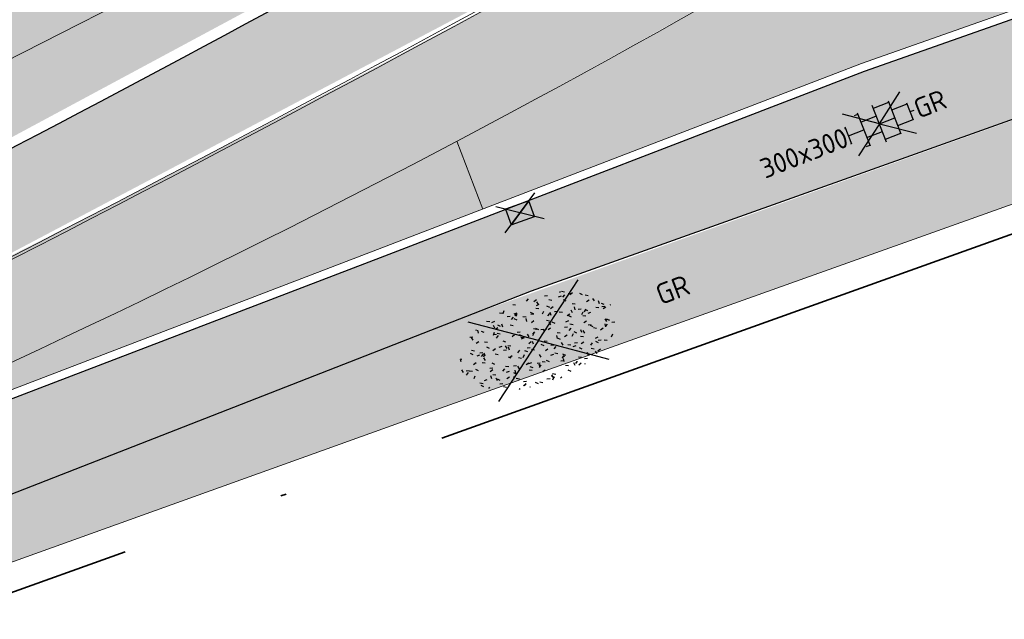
# Model space of a CAD drawing. Header units: metres. Extents: x 132493 to 135358, y 502695 to 503216.
# Tile 8 of 37: x 132648 to 132666, y 502785 to 502796. Entities that reach past the tile are written whole.
import ezdxf
from ezdxf.enums import TextEntityAlignment as Align

# ---------------------------------------------------------------- set-up
doc = ezdxf.new("R2010")
doc.units = ezdxf.units.M
doc.linetypes.add('XX-PROJECTGRENS', pattern=[18, 12, -3, 0, -3])
for name, color, linetype, lineweight, plot in [('ARC- frezen asfalt zwart', 174, 'Continuous', 35, False), ('ARC- groen', 92, 'Continuous', 35, False), ('ARC-opbreken asfalt rood', 11, 'Continuous', 20, False), ('ARC-opbreken asfalt zwart', 252, 'Continuous', 20, False)]:
    doc.layers.add(name, color=color, linetype=linetype, lineweight=lineweight, plot=plot)
doc.layers.add('ARC-opbreken karteltegels 300x300', color=9, linetype='Continuous', plot=False)
for name, color, linetype, lineweight in [('B-WE-VH-KANTVERHARDING-G', 2, 'Continuous', 25), ('N-WE-KG-GRENS_WERKGRENS-G', 5, 'XX-PROJECTGRENS', 35), ('N-WE-VH-KANTVERHARDING-G', 2, 'Continuous', 18), ('N-WE-VH-VERHARDING_ASFALT_ZAAGSNEDE-G', 7, 'VH-ZAAGSNEDE', 25), ('V-WE-GR-GRAS-S', 3, 'Continuous', 25), ('V-WE-RI-KOLK-S', 7, 'Continuous', 25), ('V-WE-VH-GOOT_TEGEL-G', 170, 'Continuous', 18), ('V-WE-VH-KANTOPSLUITING_TROTTOIRBAND_130 150-G', 210, 'VH-TROTTOIRBAND_130-150-V', 25), ('V-WE-VH-VERHARDING_TEGEL_HALFST-S', 2, 'Continuous', 25), ('V-WE-VW-MARKERING_LANGS_STREEP_13_010-G', 7, 'VW-1-3_STREEP-V', 13), ('V-WE-VW-MARKERING_LANGS_STREEP_DOORGETROKKEN_010-G', 7, 'CONTINUOUS-V', 13), ('V-WE-VW-MARKERING_SYMBOOL-S', 7, 'Continuous', 25)]:
    doc.layers.add(name, color=color, linetype=linetype, lineweight=lineweight)
doc.styles.add('NLCS-ISO', font='NLCS-ISO.ttf')
doc.linetypes.add('CONTINUOUS-V', pattern='A,3.5,[24,NLCS.SHX,S=0.5,R=0,X=0,Y=0],3.5', length=7)
doc.linetypes.add('VH-TROTTOIRBAND_130-150-V', pattern='A,2.5,[24,NLCS.SHX,S=1,R=0,X=0,Y=0],2.5,-2,2,-2,2,-2', length=15)
doc.linetypes.add('VH-ZAAGSNEDE', pattern='A,1e-05,-2.54,[181,NLCS.SHX,S=2.54,R=0,X=-2.54,Y=0],-5.08,[181,NLCS.SHX,S=2.54,R=180,X=2.54,Y=0],-2.54', length=10.16001)
doc.linetypes.add('VW-1-3_STREEP-V', pattern='A,1,-3,0.5,[24,NLCS.SHX,S=0.5,R=0,X=0,Y=0],0.5,-3', length=8)

# ---------------------------------------------------------------- blocks, each defined once
blk = doc.blocks.new('V-SVH-TEGEL_300X300_DIK_HALFST_KL-SO')
at = {"transparency": 33554636}
h = blk.add_hatch(color=21, dxfattribs=at)
h.dxf.hatch_style = 1
h.paths.add_polyline_path([(1.110223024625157e-15, 0.7500000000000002), (-1.499999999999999, 0.7500000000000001), (-1.499999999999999, -0.75), (1.221245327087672e-15, -0.7500000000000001)])
h.paths.add_polyline_path([(1.500000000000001, 1.5), (1.221245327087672e-15, 1.5), (1.221245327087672e-15, 0), (1.500000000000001, 0)])
h.paths.add_polyline_path([(1.500000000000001, 0), (1.221245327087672e-15, 0), (1.221245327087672e-15, -0.7500000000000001), (1.221245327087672e-15, -1.5), (1.500000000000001, -1.5)])
h.paths.add_polyline_path([(3, 0.7500000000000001), (1.500000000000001, 0.75), (1.500000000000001, 0), (1.500000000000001, -0.7500000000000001), (3, -0.7500000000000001)])
at = {"ltscale": 0.1}
for p, q in [((7.789103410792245e-16, -9.893538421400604e-16), (-2.789007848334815, 2.00793301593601)), ((7.789103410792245e-16, -9.893538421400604e-16), (2.789007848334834, 2.00793301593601)), ((4.475976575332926e-16, -9.893538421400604e-16), (-2.80811061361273, -2.021685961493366)), ((1.110223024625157e-15, -9.893538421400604e-16), (2.808110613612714, -2.021685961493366))]:
    blk.add_line(p, q, dxfattribs=at)
for p, q in [((-1.83708385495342, 1.5), (-1.499999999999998, 1.5)), ((-1.499999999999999, -1.600165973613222), (-1.499999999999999, 1.600165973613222)), ((1.110223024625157e-15, -1.78372119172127), (1.110223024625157e-15, 1.78372119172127)), ((2.220446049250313e-15, 1.5), (1.500000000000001, 1.5)), ((1.500000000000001, -1.600165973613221), (1.500000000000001, 1.600165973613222)), ((-3.08021532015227, 0.7500000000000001), (-2.999999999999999, 0.7500000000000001)), ((-2.999999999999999, -0.8349495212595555), (-2.999999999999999, 0.834949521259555)), ((-2.999999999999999, 0), (-1.499999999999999, 0)), ((-1.499999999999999, 0.7500000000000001), (1.110223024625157e-15, 0.7500000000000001)), ((0, 0), (1.500000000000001, 0)), ((1.500000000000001, 0.7500000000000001), (3, 0.7500000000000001)), ((3, -0.8349495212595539), (3, 0.8349495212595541)), ((3, 0), (3.39489953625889, 0)), ((-3.08021532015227, -0.7500000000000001), (-3, -0.7500000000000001)), ((-1.5, -0.7500000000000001), (0, -0.7500000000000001)), ((1.499999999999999, -0.7500000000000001), (3, -0.7500000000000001)), ((-1.837083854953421, -1.5), (-1.499999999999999, -1.5)), ((1.110223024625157e-15, -1.5), (1.500000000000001, -1.5))]:
    blk.add_line(p, q)
at = {"style": 'NLCS-ISO'}
blk.add_attdef('FORMAAT', text='', height=1.8, dxfattribs=at).set_placement((-3.18021532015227, -2.887924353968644e-16), align=Align.MIDDLE_RIGHT)
blk.add_attdef('KLEUR', text='', height=1.8, dxfattribs=at).set_placement((3.49489953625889, -6.891423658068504e-16), align=Align.MIDDLE_LEFT)
at = {"style": 'NLCS-ISO', "flags": 1}
blk.add_attdef('FUNCTIE', text='', height=1.8, dxfattribs=at).set_placement((0.1159930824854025, -3.584775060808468), align=Align.MIDDLE_CENTER)
blk = doc.blocks.new('V-SRI-KOLK_TROTTOIR-SO')
blk.add_hatch(color=256).paths.add_polyline_path([(1.12499999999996, 0.7499999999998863), (-1.124999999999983, 0.7499999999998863), (-1.124999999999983, -0.7499999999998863)])
at = {"ltscale": 0.1}
for p, q in [((-1.875000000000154, 1.25), (1.875000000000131, -1.25)), ((1.875000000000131, 1.25), (-1.875000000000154, -1.25))]:
    blk.add_line(p, q, dxfattribs=at)
blk.add_line((-1.124999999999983, -0.7499999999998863), (1.12499999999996, 0.7499999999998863))
at = {"flags": 128}
blk.add_lwpolyline([(-1.124999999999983, -0.7499999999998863), (1.12499999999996, -0.7499999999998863), (1.12499999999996, 0.7499999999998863), (-1.124999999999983, 0.7499999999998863)], close=True, dxfattribs=at)
blk = doc.blocks.new('V-SGR-GRAS_01-SO')
at = {"ltscale": 0.1}
for p, q in [((0, 0), (-1.426722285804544, 1.027161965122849)), ((-0.5755187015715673, 0.9192489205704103), (-0.6404706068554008, 0.9567489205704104)), ((-0.5619066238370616, 0.9188498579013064), (-0.5088736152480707, 0.9718828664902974)), ((-0.2123617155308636, 0.998255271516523), (-0.2688534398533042, 1.03087078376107)), ((0, 0), (1.426722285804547, 1.027161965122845)), ((0.07335939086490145, 0.9932330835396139), (0.1383112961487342, 1.030733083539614)), ((-1.301832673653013, 0.7612362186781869), (-1.32375157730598, 0.7738911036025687)), ((-1.2843362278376, 0.6840517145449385), (-1.277799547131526, 0.7587663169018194)), ((-0.9386756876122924, 0.8402425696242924), (-1.003627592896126, 0.8777425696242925)), ((-0.8917062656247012, 0.8119036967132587), (-0.8167062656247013, 0.8119036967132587)), ((-0.8732799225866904, 0.6553100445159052), (-0.8863035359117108, 0.7291706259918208)), ((-0.4269372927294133, 0.7849215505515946), (-0.4993817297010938, 0.8043329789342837)), ((-0.4246052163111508, 0.7057330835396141), (-0.3596533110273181, 0.743233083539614)), ((-0.3167062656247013, 0.8119036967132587), (-0.2417062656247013, 0.8119036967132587)), ((-0.3159448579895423, 0.773800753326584), (-0.2435004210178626, 0.7932121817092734)), ((-0.278054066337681, 0.7348787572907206), (-0.2910776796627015, 0.8087393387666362)), ((0.2856028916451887, 0.7107552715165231), (0.2206509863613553, 0.7482552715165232)), ((0.2394624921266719, 0.9226217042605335), (0.3119069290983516, 0.9420331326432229)), ((0.2582937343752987, 0.8119036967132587), (0.3332937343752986, 0.8119036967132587)), ((0.3171717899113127, 0.8144474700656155), (0.3041481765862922, 0.888308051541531)), ((0.5942198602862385, 0.9254137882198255), (0.521775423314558, 0.9448252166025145)), ((0.6487598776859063, 0.7897616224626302), (0.5838079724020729, 0.8272616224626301)), ((0.8332937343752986, 0.8119036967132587), (0.9082937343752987, 0.8119036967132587)), ((0.9123976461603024, 0.8940161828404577), (0.9069385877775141, 0.9249760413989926)), ((0.9271252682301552, 0.7644672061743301), (0.992077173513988, 0.8019672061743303)), ((1.011916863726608, 0.8687679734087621), (0.946964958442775, 0.9062679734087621)), ((1.149627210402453, 0.7765928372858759), (1.077182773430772, 0.796004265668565)), ((1.109260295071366, 0.767454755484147), (1.181704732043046, 0.7868661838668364)), ((-1.448094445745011, 0.6444293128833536), (-1.520538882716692, 0.6638407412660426)), ((-1.468505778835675, 0.5757413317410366), (-1.481529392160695, 0.6496019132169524)), ((-1.426759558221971, 0.4761588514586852), (-1.354315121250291, 0.4955702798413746)), ((-1.153848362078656, 0.6473139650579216), (-1.206881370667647, 0.7003469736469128)), ((-0.9684930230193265, 0.5122634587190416), (-0.9154600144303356, 0.5652964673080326)), ((-0.8926870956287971, 0.4956083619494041), (-0.9651315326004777, 0.5150197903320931)), ((-0.8713522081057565, 0.6249798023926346), (-0.7989077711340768, 0.644391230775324)), ((-0.8038680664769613, 0.4737362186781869), (-0.8688199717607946, 0.5112362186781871)), ((-0.7295842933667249, 0.6473139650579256), (-0.7826173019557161, 0.7003469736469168)), ((-0.6887983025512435, 0.606853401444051), (-0.6822616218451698, 0.6815680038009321)), ((-0.4407110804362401, 0.5527425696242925), (-0.5056629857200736, 0.5902425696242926)), ((-0.305320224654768, 0.6473139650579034), (-0.3583532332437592, 0.7003469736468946)), ((-0.07755409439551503, 0.6317489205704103), (-0.1425059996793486, 0.6692489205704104)), ((-0.09326037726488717, 0.5296550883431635), (-0.08672369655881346, 0.6043696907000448)), ((-0.001554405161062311, 0.4698128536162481), (0.07089003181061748, 0.4892242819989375)), ((0.128470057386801, 0.6361005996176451), (0.05602562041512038, 0.6555120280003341)), ((0.1189438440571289, 0.6473139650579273), (0.06591083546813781, 0.7003469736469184)), ((0.3219768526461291, 0.565296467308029), (0.37500986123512, 0.61832947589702)), ((0.4291606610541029, 0.4769672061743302), (0.4941125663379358, 0.5144672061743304)), ((0.5432079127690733, 0.6473139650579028), (0.4901749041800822, 0.700346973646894)), ((0.5022775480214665, 0.4524567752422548), (0.5088142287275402, 0.5271713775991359)), ((0.5538529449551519, 0.6186338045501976), (0.6262973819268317, 0.638045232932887)), ((0.6838774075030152, 0.4872796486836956), (0.6114329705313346, 0.5066910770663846)), ((0.9674719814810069, 0.6473139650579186), (0.9144389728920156, 0.7003469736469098)), ((1.146724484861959, 0.5022616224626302), (1.081772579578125, 0.5397616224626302)), ((1.391736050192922, 0.6473139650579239), (1.338703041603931, 0.7003469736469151)), ((1.423650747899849, 0.4634668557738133), (1.496095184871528, 0.4828782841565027)), ((1.509881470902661, 0.5812679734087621), (1.444929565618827, 0.6187679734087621)), ((1.607471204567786, 0.4073204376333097), (1.594447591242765, 0.4811810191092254)), ((-1.929988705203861, 0.1884380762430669), (-1.925125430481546, 0.244025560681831)), ((-1.893339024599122, 0.2367171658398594), (-1.921057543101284, 0.2527204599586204)), ((-1.595790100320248, 0.240727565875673), (-1.64882310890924, 0.2937605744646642)), ((-1.530182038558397, 0.3157235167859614), (-1.59513394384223, 0.3532235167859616)), ((-1.1670250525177, 0.394729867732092), (-1.231976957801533, 0.4322298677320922)), ((-1.171526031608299, 0.2407275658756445), (-1.22455904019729, 0.2937605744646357)), ((-0.9225698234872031, 0.4182330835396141), (-0.8576179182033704, 0.4557330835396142)), ((-0.7472619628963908, 0.2407275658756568), (-0.800294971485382, 0.293760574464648)), ((-0.5569617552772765, 0.3209919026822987), (-0.4845173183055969, 0.3404033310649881)), ((-0.3372797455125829, 0.3467874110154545), (-0.4097241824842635, 0.3661988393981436)), ((-0.3229978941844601, 0.2407275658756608), (-0.3760309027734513, 0.293760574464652)), ((-0.1782063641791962, 0.1686142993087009), (-0.1912299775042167, 0.2424748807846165)), ((0.05725352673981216, 0.2652425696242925), (-0.007698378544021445, 0.3027425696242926)), ((0.1012661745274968, 0.2407275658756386), (0.04823316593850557, 0.2937605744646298)), ((0.4204105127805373, 0.3442489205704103), (0.3554586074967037, 0.3817489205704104)), ((0.4170194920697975, 0.2481830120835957), (0.403995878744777, 0.3220435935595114)), ((0.5255302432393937, 0.2407275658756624), (0.4724972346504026, 0.2937605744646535)), ((0.7835674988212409, 0.4232552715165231), (0.7186155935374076, 0.4607552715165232)), ((0.8682433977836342, 0.3146459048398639), (0.9406878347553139, 0.3340573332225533)), ((0.9497943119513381, 0.240727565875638), (0.896761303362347, 0.2937605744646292)), ((1.012245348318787, 0.3277517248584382), (0.9992217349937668, 0.4016123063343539)), ((1.097815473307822, 0.3752584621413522), (1.104352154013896, 0.4499730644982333)), ((1.239284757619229, 0.338458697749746), (1.166840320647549, 0.357870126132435)), ((1.205860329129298, 0.2117430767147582), (1.258893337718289, 0.2647760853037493)), ((1.282926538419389, 0.2482013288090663), (1.347878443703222, 0.2857013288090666)), ((1.374058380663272, 0.2407275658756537), (1.32102537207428, 0.2937605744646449)), ((1.644689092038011, 0.2147616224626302), (1.579737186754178, 0.2522616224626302)), ((1.693353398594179, 0.2980601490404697), (1.699890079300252, 0.3727747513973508)), ((1.798322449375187, 0.240727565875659), (1.745289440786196, 0.2937605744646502)), ((-1.963883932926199, -0.07009183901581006), (-1.976907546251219, 0.003768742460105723)), ((-1.667776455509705, 0.02335000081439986), (-1.595332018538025, 0.04276142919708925)), ((-1.516706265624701, 0.1869036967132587), (-1.441706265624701, 0.1869036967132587)), ((-1.358436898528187, 0.2062951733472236), (-1.430881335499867, 0.2257066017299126)), ((0, 0), (-1.426722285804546, -1.027161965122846)), ((-1.420534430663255, 0.1307330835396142), (-1.355582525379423, 0.1682330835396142)), ((-1.36865807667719, 0.009476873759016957), (-1.38168169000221, 0.08333745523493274)), ((-1.375079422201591, 0.1056770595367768), (-1.3220464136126, 0.1587100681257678)), ((-1.334450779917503, 0.1112397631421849), (-1.327914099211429, 0.1859543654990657)), ((-1.112369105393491, 0.1721709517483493), (-1.039924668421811, 0.1915823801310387)), ((-1.032217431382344, 0.02822351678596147), (-1.097169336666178, 0.06572351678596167)), ((-0.9417062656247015, 0.1869036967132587), (-0.8667062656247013, 0.1869036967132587)), ((-0.8030295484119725, 0.05747422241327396), (-0.8754739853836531, 0.07688565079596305)), ((-0.7734322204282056, 0.0890455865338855), (-0.786455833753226, 0.1629061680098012)), ((-0.738912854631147, 0.03404145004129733), (-0.7323761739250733, 0.1087560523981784)), ((-0.6690604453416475, 0.107229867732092), (-0.734012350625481, 0.1447298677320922)), ((-0.305903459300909, 0.186236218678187), (-0.3708553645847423, 0.2237362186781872)), ((-0.3667062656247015, 0.1869036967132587), (-0.2917062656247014, 0.1869036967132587)), ((-0.2425713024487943, 0.01700400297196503), (-0.1701268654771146, 0.03641543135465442)), ((-0.1433749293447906, -0.04315686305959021), (-0.1368382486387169, 0.03155773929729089)), ((-0.08460954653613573, 0.1587100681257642), (-0.03157653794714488, 0.2117430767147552)), ((-0.06880394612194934, 0.1894672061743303), (-0.003852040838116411, 0.2269672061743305)), ((2.220446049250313e-16, 0), (1.426722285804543, -1.02716196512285)), ((0.2181276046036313, 0.1979664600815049), (0.1456831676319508, 0.217377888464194)), ((0.2082937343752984, 0.1869036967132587), (0.2832937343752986, 0.1869036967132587)), ((0.3128360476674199, 0.1658249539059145), (0.3852804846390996, 0.1852363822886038)), ((0.5552181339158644, -0.02225743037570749), (0.4902662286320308, 0.01524256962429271)), ((0.7735349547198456, 0.04914550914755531), (0.701090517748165, 0.06855693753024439)), ((0.7832937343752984, 0.1869036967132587), (0.8582937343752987, 0.1869036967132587)), ((0.9183751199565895, 0.05674892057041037), (0.853423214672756, 0.09424892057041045)), ((1.18263385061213, 0.01065800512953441), (1.255078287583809, 0.0300694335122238)), ((1.281532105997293, 0.1357552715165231), (1.21658020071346, 0.1732552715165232)), ((1.358293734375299, 0.1869036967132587), (1.433293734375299, 0.1869036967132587)), ((1.794692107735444, 0.1896377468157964), (1.722247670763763, 0.2090491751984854)), ((1.738041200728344, 0.1594789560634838), (1.810485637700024, 0.1788903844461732)), ((1.933293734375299, 0.1869036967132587), (1.948146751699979, 0.1869036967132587)), ((-1.918499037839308, -0.1567669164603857), (-1.853547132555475, -0.1192669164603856)), ((-1.824186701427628, -0.08301801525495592), (-1.896631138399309, -0.06360658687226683)), ((-1.758531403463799, -0.1297891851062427), (-1.823483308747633, -0.0922891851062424)), ((-1.613467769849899, -0.1658588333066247), (-1.666500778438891, -0.1128258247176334)), ((-1.395374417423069, -0.05078283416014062), (-1.460326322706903, -0.01328283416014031)), ((-1.268779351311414, -0.2318389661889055), (-1.341223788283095, -0.2124275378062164)), ((-1.189203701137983, -0.1658588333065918), (-1.242236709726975, -0.1128258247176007)), ((-0.7649396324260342, -0.1658588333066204), (-0.8179726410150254, -0.1128258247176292)), ((-0.7979786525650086, -0.1318169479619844), (-0.7255342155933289, -0.112405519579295)), ((-0.534252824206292, -0.2592764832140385), (-0.5992047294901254, -0.2217764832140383)), ((-0.5667685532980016, -0.09803279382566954), (-0.5018166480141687, -0.0605327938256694)), ((-0.4911959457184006, -0.2478763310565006), (-0.4381629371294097, -0.1948433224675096)), ((-0.3406755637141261, -0.1658588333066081), (-0.3937085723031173, -0.1128258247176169)), ((-0.2476221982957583, -0.09134672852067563), (-0.3200666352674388, -0.07193530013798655)), ((-0.1710958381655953, -0.180270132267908), (-0.2360477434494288, -0.1427701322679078)), ((0.08358850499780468, -0.1658588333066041), (0.0305554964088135, -0.1128258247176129)), ((0.1920611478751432, -0.101263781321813), (0.1271092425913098, -0.06376378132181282)), ((0.307785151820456, -0.2401676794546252), (0.2353407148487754, -0.2207562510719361)), ((0.4521629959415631, -0.1203551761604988), (0.4586996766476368, -0.04564057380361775)), ((0.5078525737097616, -0.1658588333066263), (0.4548195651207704, -0.1128258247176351)), ((0.6272265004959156, -0.138162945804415), (0.6996709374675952, -0.1187515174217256)), ((0.7849619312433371, -0.03929867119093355), (0.84991383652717, -0.001798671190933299)), ((0.7992739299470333, -0.1948433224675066), (0.852306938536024, -0.1418103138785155)), ((0.9321166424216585, -0.1658588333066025), (0.8790836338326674, -0.1128258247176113)), ((1.047700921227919, -0.1975534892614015), (1.054237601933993, -0.1228388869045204)), ((1.112093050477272, -0.2385127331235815), (1.099069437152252, -0.1646521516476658)), ((1.32894230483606, -0.09967544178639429), (1.256497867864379, -0.0802640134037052)), ((1.356380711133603, -0.1658588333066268), (1.303347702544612, -0.1128258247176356)), ((1.416339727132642, -0.2307510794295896), (1.351387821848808, -0.1932510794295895)), ((1.638727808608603, -0.2680645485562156), (1.703679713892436, -0.2305645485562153)), ((1.643238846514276, -0.2747518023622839), (1.649775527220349, -0.2000372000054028)), ((1.70731890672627, -0.1589440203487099), (1.69429529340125, -0.08508343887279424)), ((1.779496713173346, -0.1517447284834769), (1.714544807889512, -0.1142447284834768)), ((1.780644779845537, -0.1658588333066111), (1.727611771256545, -0.1128258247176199)), ((1.884349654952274, -0.2484963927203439), (1.811905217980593, -0.2290849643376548)), ((-1.781665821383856, -0.300909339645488), (-1.728632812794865, -0.247876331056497)), ((-1.623723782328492, -0.4962955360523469), (-1.688675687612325, -0.4587955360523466)), ((-1.566706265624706, -0.4380963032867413), (-1.491706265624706, -0.4380963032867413)), ((-1.384565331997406, -0.4615721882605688), (-1.378028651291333, -0.3868575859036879)), ((-1.353386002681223, -0.2806378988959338), (-1.280941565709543, -0.2612264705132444)), ((-1.260566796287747, -0.4172891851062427), (-1.32551870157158, -0.3797891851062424)), ((-1.064733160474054, -0.3855327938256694), (-0.9997812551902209, -0.3480327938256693)), ((-0.991706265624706, -0.4380963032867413), (-0.9167062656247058, -0.4380963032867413)), ((-0.8974098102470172, -0.3382828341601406), (-0.9623617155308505, -0.3007828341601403)), ((-0.7890274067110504, -0.5387705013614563), (-0.7824907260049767, -0.4640558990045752)), ((-0.7133720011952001, -0.3806599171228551), (-0.7858164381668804, -0.361248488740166)), ((-0.6735845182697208, -0.4772188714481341), (-0.6866081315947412, -0.4033582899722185)), ((-0.483588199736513, -0.4358048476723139), (-0.4111437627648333, -0.4163934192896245)), ((-0.416706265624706, -0.4380963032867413), (-0.3417062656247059, -0.4380963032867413)), ((-0.07835866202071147, -0.3976501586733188), (-0.09138227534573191, -0.3237895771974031)), ((0.07181915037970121, -0.2869838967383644), (0.1442635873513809, -0.2675724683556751)), ((0.1582937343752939, -0.4380963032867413), (0.2332937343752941, -0.4380963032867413)), ((0.326868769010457, -0.467770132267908), (0.2619168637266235, -0.4302701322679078)), ((0.2869973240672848, -0.3267986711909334), (0.3519492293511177, -0.2892986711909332)), ((0.5168671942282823, -0.3180814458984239), (0.5038435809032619, -0.2442208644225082)), ((0.6900257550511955, -0.388763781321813), (0.6250738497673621, -0.3512637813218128)), ((0.7332937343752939, -0.4380963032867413), (0.8082937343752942, -0.4380963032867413)), ((0.8631925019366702, -0.3889886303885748), (0.7907480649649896, -0.3695772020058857)), ((0.9416169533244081, -0.4421508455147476), (1.014061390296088, -0.4227394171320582)), ((1.053182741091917, -0.3097574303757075), (0.988230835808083, -0.2722574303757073)), ((1.308293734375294, -0.4380963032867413), (1.383293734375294, -0.4380963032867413)), ((1.497024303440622, -0.2933298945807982), (1.569468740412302, -0.2739184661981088)), ((-1.631145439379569, -0.572445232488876), (-1.68417844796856, -0.5194122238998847)), ((-1.535305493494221, -0.6572178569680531), (-1.497745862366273, -0.6355327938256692)), ((-1.268810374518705, -0.5567875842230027), (-1.281833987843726, -0.4829270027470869)), ((-1.206881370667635, -0.5724452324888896), (-1.259914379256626, -0.5194122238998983)), ((-1.179121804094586, -0.6699731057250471), (-1.251566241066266, -0.650561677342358)), ((-1.038995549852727, -0.5846257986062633), (-0.9665511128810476, -0.5652143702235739)), ((-0.8977823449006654, -0.6544627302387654), (-0.8447493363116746, -0.6014297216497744)), ((-0.7826173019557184, -0.5724452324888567), (-0.8356503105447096, -0.5194122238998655)), ((-0.7626021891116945, -0.7047891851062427), (-0.8275540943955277, -0.6672891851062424)), ((-0.3994452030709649, -0.6257828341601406), (-0.4643971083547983, -0.5882828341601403)), ((-0.3583532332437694, -0.5724452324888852), (-0.4113862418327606, -0.519412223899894)), ((-0.1579646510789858, -0.5294808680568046), (-0.2304090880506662, -0.5100694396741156)), ((-0.2109672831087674, -0.6142986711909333), (-0.1460153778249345, -0.5767986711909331)), ((-0.193489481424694, -0.6159688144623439), (-0.1869528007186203, -0.5412542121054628)), ((-0.03628821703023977, -0.5467764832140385), (-0.1012401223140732, -0.5092764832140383)), ((0.0659108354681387, -0.5724452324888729), (0.01287782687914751, -0.5194122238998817)), ((0.3974426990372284, -0.6783018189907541), (0.324998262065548, -0.6588903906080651)), ((0.3862096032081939, -0.590971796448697), (0.4586540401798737, -0.5715603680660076)), ((0.3926875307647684, -0.6014297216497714), (0.4457205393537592, -0.5483967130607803)), ((0.4020484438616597, -0.6931671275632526), (0.4085851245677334, -0.6184525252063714)), ((0.4901749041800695, -0.5724452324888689), (0.4371418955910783, -0.5194122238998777)), ((0.9144389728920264, -0.5724452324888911), (0.8614059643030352, -0.5194122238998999)), ((0.9975863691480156, -0.7703654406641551), (1.004123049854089, -0.695650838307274)), ((1.187990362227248, -0.676263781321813), (1.123038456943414, -0.6387637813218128)), ((1.140763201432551, -0.5555645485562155), (1.205715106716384, -0.5180645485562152)), ((1.338703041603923, -0.5724452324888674), (1.285670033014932, -0.5194122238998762)), ((1.418599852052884, -0.5378095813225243), (1.346155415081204, -0.5183981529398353)), ((1.551147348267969, -0.5972574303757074), (1.486195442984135, -0.5597574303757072)), ((1.684164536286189, -0.5473895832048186), (1.736190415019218, -0.4953637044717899)), ((1.71280390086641, -0.5222820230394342), (1.709934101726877, -0.5194122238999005)), ((-1.125759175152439, -0.7837955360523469), (-1.190711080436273, -0.7462955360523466)), ((-0.8361067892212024, -0.9432198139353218), (-0.8533279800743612, -0.9259986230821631)), ((-0.7246050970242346, -0.8886136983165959), (-0.6521606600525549, -0.8692022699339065)), ((-0.7089318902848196, -0.9017986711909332), (-0.6439799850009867, -0.864298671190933)), ((-0.6237144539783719, -0.8187940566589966), (-0.6961588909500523, -0.7993826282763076)), ((-0.3760309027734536, -0.9790316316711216), (-0.4290639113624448, -0.9259986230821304)), ((-0.1691977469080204, -0.7397927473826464), (-0.09675330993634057, -0.720381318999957)), ((-0.06830710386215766, -0.9676150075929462), (-0.1407515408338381, -0.9482035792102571)), ((0.04823316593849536, -0.9790316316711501), (-0.004799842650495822, -0.925998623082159)), ((0.02148904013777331, -0.9639146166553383), (0.008465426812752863, -0.8900540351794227)), ((0.09851940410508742, -0.9132828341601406), (0.03356749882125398, -0.8757828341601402)), ((0.4616763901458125, -0.8342764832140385), (0.3967244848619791, -0.7967764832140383)), ((0.4724972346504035, -0.9790316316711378), (0.4194642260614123, -0.9259986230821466)), ((0.6167148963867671, -0.8843459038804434), (0.6036912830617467, -0.8104853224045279)), ((0.6427985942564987, -0.8430645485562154), (0.7077504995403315, -0.8055645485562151)), ((0.7006000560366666, -0.8949596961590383), (0.7730444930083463, -0.875548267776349)), ((0.8248333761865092, -0.755270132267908), (0.7598814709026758, -0.7177701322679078)), ((0.8560084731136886, -0.9382788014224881), (0.8437282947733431, -0.9259986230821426)), ((0.9528500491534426, -0.8271227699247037), (0.8804056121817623, -0.8077113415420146)), ((1.211940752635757, -0.804777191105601), (1.198917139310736, -0.7309166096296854)), ((1.256007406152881, -0.7461387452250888), (1.328451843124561, -0.7267273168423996)), ((-0.5823747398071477, -0.9944952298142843), (-0.5867604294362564, -0.9696227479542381)), ((-0.2646375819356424, -0.9922891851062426), (-0.3295894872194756, -0.9547891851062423)), ((-0.01389886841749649, -1.008016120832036), (0.03913414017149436, -0.9549831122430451)), ((0.1721150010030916, -1.036566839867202), (0.217637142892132, -1.024369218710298))]:
    blk.add_line(p, q, dxfattribs=at)
at = {"ltscale": 0.1, "style": 'NLCS-ISO'}
blk.add_attdef('TYPE', text='', height=0.5, dxfattribs=at).set_placement((3.470943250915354, -0.01606055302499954), align=Align.MIDDLE_CENTER)

msp = doc.modelspace()

# ---------------------------------------------------------------- hatches: boundary and pattern name
at = {"layer": 'ARC- frezen asfalt zwart', "transparency": 33554559}
h = msp.add_hatch(color=256, dxfattribs=at)
h.dxf.hatch_style = 1
edge = h.paths.add_edge_path()
edge.add_line((132610.477823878, 502777.1515689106), (132603.9013782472, 502774.6238611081))
edge.add_line((132603.9013782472, 502774.6238611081), (132601.9711866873, 502779.645723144))
edge.add_line((132601.9711866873, 502779.645723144), (132609.8605039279, 502782.8250253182))
edge.add_line((132609.8605039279, 502782.8250253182), (132615.4185538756, 502785.0648541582))
edge.add_line((132615.4185538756, 502785.0648541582), (132616.9571850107, 502785.6849044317))
edge.add_line((132616.9571850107, 502785.6849044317), (132617.7456128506, 502786.0026315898))
edge.add_line((132617.7456128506, 502786.0026315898), (132622.0922223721, 502787.6265798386))
edge.add_line((132622.0922223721, 502787.6265798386), (132626.4388318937, 502789.2505280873))
edge.add_line((132626.4388318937, 502789.2505280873), (132634.0089774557, 502792.486417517))
edge.add_line((132634.0089774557, 502792.486417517), (132641.5791230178, 502795.7223069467))
edge.add_line((132641.5791230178, 502795.7223069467), (132658.0890852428, 502804.1283773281))
edge.add_line((132658.0890852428, 502804.1283773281), (132658.7071933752, 502804.4430879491))
edge.add_line((132658.7071933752, 502804.4430879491), (132662.917157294, 502807.0563820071))
edge.add_line((132662.917157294, 502807.0563820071), (132665.1404071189, 502803.4055087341))
edge.add_line((132665.1404071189, 502803.4055087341), (132660.5996610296, 502800.6944218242))
edge.add_line((132660.5996610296, 502800.6944218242), (132641.2498470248, 502790.2926818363))
edge.add_arc((132507.6238599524, 503062.0687258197), 302.8500000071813, 291.02465045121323, 296.1822770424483, ccw=False)
edge.add_line((132616.2772248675, 502779.3806135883), (132610.477823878, 502777.1515689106))
at = {"layer": 'ARC- groen', "transparency": 33554559}
h = msp.add_hatch(color=256, dxfattribs=at)
h.dxf.hatch_style = 1
edge = h.paths.add_edge_path()
edge.add_line((132631.4054424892, 502777.7916787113), (132630.256841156, 502777.247423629))
edge.add_line((132630.256841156, 502777.247423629), (132629.0307205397, 502779.9901028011))
edge.add_line((132629.0307205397, 502779.9901028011), (132655.8488824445, 502790.46102311))
edge.add_line((132655.8488824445, 502790.46102311), (132673.7791809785, 502796.9048593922))
edge.add_line((132673.7791809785, 502796.9048593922), (132680.6767034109, 502798.1287400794))
edge.add_line((132680.6767034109, 502798.1287400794), (132702.8041054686, 502805.7911155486))
edge.add_line((132702.8041054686, 502805.7911155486), (132706.0666608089, 502803.4513689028))
edge.add_line((132706.0666608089, 502803.4513689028), (132709.5320707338, 502801.4656345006))
edge.add_line((132709.5320707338, 502801.4656345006), (132714.3589433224, 502799.6839681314))
edge.add_line((132714.3589433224, 502799.6839681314), (132718.1829484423, 502799.0334569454))
edge.add_line((132718.1829484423, 502799.0334569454), (132724.9933336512, 502798.3213010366))
edge.add_arc((132719.5625666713, 502813.1759430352), 15.81624541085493, 258.7611903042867, 290.0821055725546, ccw=False)
edge.add_line((132716.4799999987, 502797.6630000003), (132706.478, 502800.1730000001))
edge.add_line((132706.478, 502800.1730000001), (132700.243, 502800.7580000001))
edge.add_line((132700.243, 502800.7580000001), (132690.259, 502798.842))
edge.add_line((132690.259, 502798.842), (132677.518, 502796.707))
edge.add_line((132677.518, 502796.707), (132666.2425, 502792.67975))
edge.add_line((132666.2425, 502792.67975), (132654.9670000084, 502788.6525000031))
edge.add_line((132654.9670000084, 502788.6525000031), (132632.2339999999, 502780.4849999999))
edge.add_line((132632.2339999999, 502780.4849999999), (132630.71, 502779.303))
edge.add_line((132630.71, 502779.303), (132631.4054424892, 502777.7916787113))
at = {"layer": 'ARC-opbreken asfalt rood', "transparency": 33554559}
h = msp.add_hatch(color=256, dxfattribs=at)
h.dxf.hatch_style = 1
edge = h.paths.add_edge_path()
edge.add_line((132642.4084900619, 502789.0078917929), (132629.4654233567, 502783.4753254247))
edge.add_line((132629.4654233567, 502783.4753254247), (132629.9390061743, 502782.3674102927))
edge.add_line((132629.9390061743, 502782.3674102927), (132639.0987539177, 502785.9507348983))
edge.add_arc((132573.7762453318, 502948.528686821), 175.2102182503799, 291.8898632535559, 297.8708558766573)
edge.add_arc((132551.3801495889, 502988.3743146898), 220.9067304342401, 298.1746233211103, 302.8322718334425)
edge.add_line((132671.151708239, 502802.7549264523), (132674.9798542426, 502805.1379552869))
edge.add_arc((132675.5568956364, 502804.9336349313), 0.6121466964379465, 130.4787349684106, 160.5018280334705, ccw=False)
edge.add_line((132675.159510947, 502805.3992624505), (132683.8168412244, 502811.8594456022))
edge.add_line((132683.8168412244, 502811.8594456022), (132688.2240719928, 502815.1481636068))
edge.add_line((132688.2240719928, 502815.1481636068), (132692.111493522, 502818.0489949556))
edge.add_line((132692.111493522, 502818.0489949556), (132691.1696907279, 502819.2533457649))
edge.add_line((132691.1696907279, 502819.2533457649), (132681.8789308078, 502811.9880452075))
edge.add_line((132681.8789308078, 502811.9880452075), (132674.0493462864, 502806.3161088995))
edge.add_arc((132487.1648960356, 503110.3812189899), 356.905294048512, 295.78347378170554, 301.57570907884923, ccw=False)
at = {"layer": 'ARC-opbreken asfalt zwart', "transparency": 33554559}
h = msp.add_hatch(color=256, dxfattribs=at)
h.dxf.hatch_style = 1
edge = h.paths.add_edge_path()
edge.add_line((132542.6574000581, 502737.6582342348), (132541.5642100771, 502739.9460541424))
edge.add_arc((132549.1544326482, 502743.8116374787), 8.517876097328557, 156.3459370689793, 206.989042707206, ccw=False)
edge.add_arc((132549.0310849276, 502744.0400568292), 8.314781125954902, 105.3222990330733, 157.4467454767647, ccw=False)
edge.add_line((132546.8339170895, 502752.0592861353), (132552.2134781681, 502753.9740788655))
edge.add_line((132552.2134781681, 502753.9740788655), (132557.5932724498, 502755.8889546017))
edge.add_line((132557.5932724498, 502755.8889546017), (132570.3060108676, 502760.5562361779))
edge.add_line((132570.3060108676, 502760.5562361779), (132587.2085848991, 502767.0628532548))
edge.add_line((132587.2085848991, 502767.0628532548), (132604.3378343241, 502773.6454104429))
edge.add_line((132604.3378343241, 502773.6454104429), (132610.3522363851, 502776.0152365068))
edge.add_line((132610.3522363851, 502776.0152365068), (132610.7914440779, 502774.89186464))
edge.add_line((132610.7914440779, 502774.89186464), (132629.946172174, 502782.3674725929))
edge.add_line((132629.946172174, 502782.3674725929), (132629.4457708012, 502783.521301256))
edge.add_line((132629.4457708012, 502783.521301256), (132636.8794727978, 502786.6988673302))
edge.add_line((132636.8794727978, 502786.6988673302), (132644.3131747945, 502789.8764334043))
edge.add_line((132644.3131747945, 502789.8764334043), (132659.3371157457, 502797.8111709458))
edge.add_line((132659.3371157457, 502797.8111709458), (132674.02161844, 502806.3577633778))
edge.add_line((132674.02161844, 502806.3577633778), (132681.8495977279, 502812.0285368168))
edge.add_line((132681.8495977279, 502812.0285368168), (132686.4735523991, 502815.6490851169))
edge.add_line((132686.4735523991, 502815.6490851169), (132691.0975070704, 502819.269633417))
edge.add_line((132691.0975070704, 502819.269633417), (132692.111493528, 502818.0489949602))
edge.add_line((132692.111493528, 502818.0489949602), (132700.8198885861, 502824.8224037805))
edge.add_arc((132705.8126267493, 502825.7804194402), 5.083820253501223, 128.3147865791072, 190.8619944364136, ccw=False)
edge.add_line((132702.6607520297, 502829.7692681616), (132707.6340645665, 502834.2650724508))
edge.add_line((132707.6340645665, 502834.2650724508), (132703.6845605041, 502838.6724343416))
edge.add_line((132703.6845605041, 502838.6724343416), (132700.4295760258, 502835.6602799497))
edge.add_arc((132697.8671535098, 502839.2314731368), 4.395387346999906, 291.83038647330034, 305.66040768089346, ccw=False)
edge.add_line((132699.5016231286, 502835.1512845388), (132693.1849634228, 502830.3395372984))
edge.add_line((132693.1849634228, 502830.3395372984), (132691.5953764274, 502829.1161219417))
edge.add_line((132691.5953764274, 502829.1161219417), (132692.3128260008, 502828.1875244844))
edge.add_line((132692.3128260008, 502828.1875244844), (132685.5311444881, 502822.9564708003))
edge.add_line((132685.5311444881, 502822.9564708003), (132677.9232088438, 502817.087039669))
edge.add_line((132677.9232088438, 502817.087039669), (132674.1875716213, 502814.3808556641))
edge.add_line((132674.1875716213, 502814.3808556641), (132670.4519343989, 502811.6746716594))
edge.add_line((132670.4519343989, 502811.6746716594), (132664.5918498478, 502808.0370813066))
edge.add_line((132664.5918498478, 502808.0370813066), (132662.9435269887, 502807.0139009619))
edge.add_line((132662.9435269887, 502807.0139009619), (132665.1404071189, 502803.4055087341))
edge.add_arc((132507.6238599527, 503062.0687258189), 302.850000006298, 291.02465045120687, 301.3399036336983, ccw=False)
edge.add_line((132616.2772248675, 502779.3806135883), (132603.9013782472, 502774.6238611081))
edge.add_line((132603.9013782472, 502774.6238611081), (132601.8014091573, 502780.0874406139))
edge.add_line((132601.8014091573, 502780.0874406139), (132598.5355846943, 502778.8287106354))
edge.add_line((132598.5355846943, 502778.8287106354), (132600.6343866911, 502773.3681676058))
edge.add_line((132600.6343866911, 502773.3681676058), (132586.8220156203, 502768.0592758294))
edge.add_line((132586.8220156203, 502768.0592758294), (132569.9624061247, 502761.5791543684))
edge.add_line((132569.9624061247, 502761.5791543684), (132548.8760524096, 502753.474451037))
edge.add_line((132548.8760524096, 502753.474451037), (132546.915124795, 502758.5762803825))
edge.add_line((132546.915124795, 502758.5762803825), (132545.2169418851, 502757.9103835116))
edge.add_arc((132550.2329967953, 502743.8358061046), 14.941704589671, 109.6156177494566, 156.7877672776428)
edge.add_arc((132550.2329967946, 502743.8358061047), 14.94170458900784, 156.7877672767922, 203.9599168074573)
edge.add_line((132536.5788221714, 502737.7680180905), (132537.7063082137, 502735.2924518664))
edge.add_line((132537.7063082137, 502735.2924518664), (132542.6574000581, 502737.6582342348))
h = msp.add_hatch(color=256, dxfattribs=at)
h.dxf.hatch_style = 1
edge = h.paths.add_edge_path()
edge.add_line((132676.4451617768, 502799.8150373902), (132670.9445519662, 502797.8483659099))
edge.add_line((132670.9445519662, 502797.8483659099), (132663.0201934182, 502795.0520445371))
edge.add_line((132663.0201934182, 502795.0520445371), (132658.6734447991, 502793.3794460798))
edge.add_line((132658.6734447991, 502793.3794460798), (132656.1562744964, 502792.4137343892))
edge.add_line((132656.1562744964, 502792.4137343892), (132655.6835561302, 502793.6422348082))
edge.add_arc((132573.7762453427, 502948.5286868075), 175.2102182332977, 297.8708558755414, 301.8555577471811)
edge.add_line((132666.2486346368, 502799.7083999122), (132671.1626570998, 502802.7587314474))
edge.add_line((132671.1626570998, 502802.7587314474), (132675.7413883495, 502804.3499517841))
edge.add_line((132675.7413883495, 502804.3499517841), (132677.5692347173, 502805.120899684))
edge.add_line((132677.5692347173, 502805.120899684), (132678.6972676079, 502801.8285552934))
edge.add_line((132678.6972676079, 502801.8285552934), (132677.2782467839, 502801.342366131))
edge.add_line((132677.2782467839, 502801.342366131), (132677.6612077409, 502800.2359407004))
edge.add_line((132677.6612077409, 502800.2359407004), (132676.4451617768, 502799.8150373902))
at = {"layer": 'ARC-opbreken karteltegels 300x300', "transparency": 33554559}
h = msp.add_hatch(color=256, dxfattribs=at)
h.dxf.hatch_style = 1
edge = h.paths.add_edge_path()
edge.add_line((132633.2482602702, 502781.6345129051), (132628.8427541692, 502779.9168150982))
edge.add_arc((132630.6530451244, 502780.4552698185), 1.888673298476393, 110.2613489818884, 196.5646350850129, ccw=False)
edge.add_line((132629.9989921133, 502782.2270772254), (132634.7720377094, 502784.0554736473))
edge.add_line((132634.7720377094, 502784.0554736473), (132642.1897257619, 502786.8969454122))
edge.add_line((132642.1897257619, 502786.8969454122), (132654.3804594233, 502791.5668136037))
edge.add_line((132654.3804594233, 502791.5668136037), (132663.0720953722, 502794.9112943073))
edge.add_line((132663.0720953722, 502794.9112943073), (132670.995460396, 502797.7072650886))
edge.add_line((132670.995460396, 502797.7072650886), (132678.9188254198, 502800.5032358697))
edge.add_line((132678.9188254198, 502800.5032358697), (132679.2259880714, 502800.6083953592))
edge.add_line((132679.2259880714, 502800.6083953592), (132687.1944527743, 502803.336460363))
edge.add_line((132687.1944527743, 502803.336460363), (132689.3474842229, 502804.0763302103))
edge.add_line((132689.3474842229, 502804.0763302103), (132689.4998429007, 502803.6529074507))
edge.add_line((132689.4998429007, 502803.6529074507), (132689.9232656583, 502803.8052661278))
edge.add_line((132689.9232656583, 502803.8052661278), (132689.7709069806, 502804.2286888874))
edge.add_line((132689.7709069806, 502804.2286888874), (132696.4081840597, 502806.4954856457))
edge.add_line((132696.4081840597, 502806.4954856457), (132696.6067346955, 502805.6183091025))
edge.add_line((132696.6067346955, 502805.6183091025), (132679.5278511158, 502799.7413500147))
edge.add_line((132679.5278511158, 502799.7413500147), (132679.7267183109, 502799.1663593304))
edge.add_line((132679.7267183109, 502799.1663593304), (132696.8038438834, 502805.0457952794))
edge.add_line((132696.8038438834, 502805.0457952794), (132697.2158545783, 502803.8559911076))
edge.add_line((132697.2158545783, 502803.8559911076), (132680.6767034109, 502798.1287400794))
edge.add_line((132680.6767034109, 502798.1287400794), (132673.7791809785, 502796.9048593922))
edge.add_line((132673.7791809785, 502796.9048593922), (132665.4040632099, 502793.9134610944))
edge.add_line((132665.4040632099, 502793.9134610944), (132657.0289454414, 502790.9220627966))
edge.add_line((132657.0289454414, 502790.9220627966), (132651.4649124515, 502788.7449030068))
edge.add_line((132651.4649124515, 502788.7449030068), (132647.247372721, 502787.1004929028))
edge.add_line((132647.247372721, 502787.1004929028), (132637.4658000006, 502783.2789230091))
edge.add_line((132637.4658000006, 502783.2789230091), (132633.2482602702, 502781.6345129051))
at = {"layer": 'V-WE-VW-MARKERING_SYMBOOL-S', "transparency": 33554559}
h = msp.add_hatch(color=256, dxfattribs=at)
h.dxf.hatch_style = 1
edge = h.paths.add_edge_path()
edge.add_line((132655.6835561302, 502793.6422348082), (132656.1572390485, 502792.4112277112))
edge.add_line((132656.1572390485, 502792.4112277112), (132645.2276222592, 502788.2212923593))
edge.add_line((132645.2276222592, 502788.2212923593), (132645.1328742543, 502788.5072754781))
edge.add_arc((132573.7762453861, 502948.5286867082), 175.2102181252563, 294.0330126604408, 297.8708558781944)

# ---------------------------------------------------------------- linework, layer by layer
at = {"layer": 'B-WE-VH-KANTVERHARDING-G', "flags": 128}
msp.add_lwpolyline([(132724.9933336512, 502798.3213010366), (132718.1829484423, 502799.0334569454), (132714.3589433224, 502799.6839681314), (132709.5320707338, 502801.4656345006), (132705.7849471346, 502803.6127952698), (132702.8041054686, 502805.7911155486), (132680.6767034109, 502798.1287400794), (132673.7791809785, 502796.9048593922), (132657.0289454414, 502790.9220627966), (132637.4658000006, 502783.2789230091), (132629.0307205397, 502779.9901028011)], dxfattribs=at)
at = {"layer": 'N-WE-KG-GRENS_WERKGRENS-G', "flags": 128}
msp.add_lwpolyline([(132714.2253158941, 502831.3904483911), (132712.7400949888, 502830.0161407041), (132714.1731425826, 502827.1052403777), (132719.4251604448, 502816.1866046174), (132713.9174027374, 502811.8229371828, 0.04161843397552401), (132718.6427681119, 502809.6287933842, 0.09745513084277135), (132725.8804583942, 502809.0646027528), (132725.8125626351, 502804.7527027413), (132725.6099385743, 502797.8086237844), (132725.1053925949, 502797.8233461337, -0.135959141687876), (132716.3704461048, 502797.1749889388), (132711.3572987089, 502798.4330373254), (132706.3933053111, 502799.6787505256), (132700.2689487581, 502800.2533693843, -0.009927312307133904), (132677.6423638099, 502796.2204368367), (132632.4775441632, 502780.0411305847), (132631.3302142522, 502779.1512723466), (132632.0502299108, 502777.5865491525), (132622.168617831, 502772.6569421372), (132620.9717571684, 502775.0561014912), (132620.4519287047, 502775.3022731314), (132554.7125988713, 502749.9192737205), (132553.5520077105, 502749.2593933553), (132548.0520104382, 502747.4137700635), (132545.4075692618, 502745.6198070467), (132545.4636435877, 502743.7122677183), (132548.2703150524, 502740.2041546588), (132546.1977120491, 502738.5524976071), (132547.2734198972, 502736.3736973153), (132545.773115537, 502735.6868012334), (132549.5112197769, 502726.1300581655), (132550.9953625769, 502723.075728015), (132548.6114247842, 502721.9184287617), (132542.8630033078, 502733.748541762), (132538.4003322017, 502731.5800659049), (132545.6203605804, 502716.6702314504), (132539.1543029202, 502713.582988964), (132538.3787504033, 502715.2073406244), (132538.8299591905, 502715.4227718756, 0.1258055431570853), (132540.8642619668, 502717.121495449), (132538.2229633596, 502722.5858758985), (132533.0917598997, 502720.1696919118), (132531.9897855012, 502722.4959291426), (132537.06849646, 502724.96466485), (132534.5651297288, 502730.1339482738), (132532.6554730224, 502734.0772605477), (132529.4452623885, 502740.761434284, 0.3885101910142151), (132526.4405938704, 502741.9752038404), (132517.3612774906, 502738.5866334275), (132516.3409391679, 502741.2473833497), (132514.3343546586, 502748.3721289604), (132518.7602017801, 502750.017851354), (132518.7078413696, 502750.1586643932), (132537.4658066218, 502757.1237498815), (132545.2267770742, 502760.1067389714), (132545.3430136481, 502759.9905023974), (132617.2179337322, 502787.5652962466, 0.0530358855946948), (132670.1520954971, 502814.1423324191), (132672.3265500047, 502817.6322222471), (132670.7549624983, 502818.6114352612), (132672.1943896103, 502820.9216431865), (132670.4513079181, 502822.0267407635), (132673.8028653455, 502827.2857703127), (132676.7105516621, 502830.3663762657), (132678.6356808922, 502831.8345226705), (132679.3636294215, 502829.7175962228), (132686.5403633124, 502831.996473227), (132685.8887513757, 502832.7922795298), (132687.7843656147, 502834.3444221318), (132685.8924956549, 502836.654941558, -0.03363462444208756), (132681.7567952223, 502842.4619635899), (132688.1466029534, 502846.9156222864), (132694.7811445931, 502837.3968314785), (132696.5537453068, 502838.8858371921), (132699.4390531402, 502838.5227991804), (132704.6475855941, 502843.3276917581), (132708.6928347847, 502846.9399721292), (132708.7889737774, 502849.3249708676), (132723.0757401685, 502862.504571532, 0.07308262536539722), (132734.9296173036, 502877.1697995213), (132757.8275011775, 502915.9053533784), (132758.6960745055, 502915.4095598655), (132759.1679985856, 502916.2078974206), (132760.3906122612, 502915.428677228), (132762.0341197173, 502915.8510020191, -0.02648883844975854), (132766.1507159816, 502921.6317261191), (132767.8034618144, 502923.534666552, -0.1483820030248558), (132790.4768695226, 502936.940914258), (132818.0074301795, 502943.8991565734), (132826.6721795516, 502946.2000181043), (132835.264211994, 502948.5399119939), (132853.030991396, 502954.7204042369), (132855.5430462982, 502955.5943731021), (132893.6670651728, 502969.9346445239), (132911.4250937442, 502976.5518217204), (132985.9372209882, 503003.554560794), (133023.5711726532, 503017.0704657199), (133037.4729290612, 503022.0417912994), (133036.8284805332, 503023.8357818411), (133048.3715800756, 503027.8953449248), (133048.97521697, 503026.1071146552), (133048.9911361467, 503026.1127395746), (133116.4164145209, 503049.9369461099), (133129.5936692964, 503053.9728422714), (133207.8773459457, 503083.0824674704), (133221.6020627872, 503088.229315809), (133252.5806296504, 503100.4096689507), (133277.3930948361, 503110.4427945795), (133306.0693888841, 503122.394261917), (133329.6915567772, 503132.1074622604), (133343.7506007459, 503138.2081911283), (133361.8374489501, 503145.7804018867), (133391.0475199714, 503157.4094206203), (133404.4047577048, 503161.7069303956), (133414.3680779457, 503164.4651842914), (133423.3375518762, 503166.665003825), (133422.7640556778, 503168.0921528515), (133426.0535146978, 503169.4217021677), (133426.8625576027, 503167.4200363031), (133431.5381101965, 503168.3037502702), (133432.8605034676, 503169.7050978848, -0.01252502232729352), (133446.1950836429, 503172.024689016), (133446.4274399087, 503171.1419565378), (133453.6951711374, 503172.4352029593), (133464.2441775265, 503174.5581261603), (133468.7507191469, 503175.6983460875), (133481.3466587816, 503179.8027244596), (133494.5838262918, 503184.5239476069), (133505.9859397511, 503189.2401041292), (133509.7453047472, 503190.5054281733), (133516.5469371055, 503192.9082903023), (133520.2490062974, 503182.1618742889), (133500.0104023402, 503174.4274569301), (133496.1304450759, 503172.7271114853), (133491.3793823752, 503168.1817010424), (133489.9685666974, 503172.1368100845, -0.001551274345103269), (133487.1674594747, 503171.1474206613, -0.02365583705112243), (133473.9172051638, 503167.2191786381, -0.09025762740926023), (133471.022142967, 503165.2937241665), (133449.108795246, 503158.5337313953), (133447.9712047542, 503161.9662686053), (133447.2343836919, 503162.6708405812, 0.0522661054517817), (133400.8006422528, 503151.1583812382), (133401.0319163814, 503146.3192967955), (133398.1815961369, 503145.8738086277), (133389.706913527, 503144.5492659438, 0.007004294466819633), (133353.8959263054, 503130.4761869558, 0.0005797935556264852), (133350.949471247, 503129.2663756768), (133350.4881779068, 503128.3037546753), (133331.4339915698, 503120.1368624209), (133318.7108270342, 503114.6835351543), (133316.0634265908, 503108.0857307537), (133308.6707664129, 503105.028186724), (133301.2143453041, 503108.4141632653), (133286.9959372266, 503102.611572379), (133286.8641141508, 503102.663705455), (133275.2480078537, 503097.9132657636), (133256.6406850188, 503090.2815487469), (133233.221242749, 503081.2590805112), (133231.4393499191, 503077.3620802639), (133227.6286606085, 503079.1045076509), (133217.6736325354, 503075.2692786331), (133153.4352097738, 503051.2787820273), (133140.9956119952, 503046.8551439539), (133135.5872467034, 503044.9842156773), (133134.6884052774, 503047.4809715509), (133133.4898386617, 503047.0494830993, 0.1102594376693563), (133115.8269476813, 503035.8476061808), (133100.7363959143, 503020.7744244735, 0.265135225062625), (133098.6401080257, 503013.1295457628), (133089.7072472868, 503009.9835794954, 0.2579390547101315), (133083.442742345, 503014.5278438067, 0.006082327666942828), (133083.2493027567, 503014.5493125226), (133077.9674409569, 503015.0705569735), (133061.9198871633, 503016.654221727, 0.1103685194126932), (133041.138442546, 503014.1171993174), (133025.6326239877, 503008.6090530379), (133021.6649358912, 503007.2559797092), (133021.3873068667, 503008.0323382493), (132937.6224978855, 502978.218195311), (132938.3614250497, 502976.2016140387), (132914.7767187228, 502967.5397454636), (132913.474181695, 502967.0613674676, 0.4150905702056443), (132911.7843959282, 502963.3955454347), (132912.5107056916, 502961.4360794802), (132902.7646982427, 502957.8062582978), (132902.241647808, 502959.2173635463, 0.414545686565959), (132897.8682955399, 502961.2223582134), (132896.4310291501, 502960.6877564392), (132859.0093786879, 502946.7684991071), (132839.9460323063, 502940.0107226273), (132837.1916569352, 502939.0343225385, 0.4190667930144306), (132835.1422824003, 502934.6408631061), (132835.5909846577, 502933.4386243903), (132826.0512460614, 502929.8453406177), (132824.7147034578, 502933.4345395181, 0.3826627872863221), (132821.8774908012, 502934.9238406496), (132821.6574329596, 502934.8682218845), (132792.8395207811, 502927.5846064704, 0.1999422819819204), (132770.1472463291, 502910.6100132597), (132769.1033134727, 502908.8440283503), (132764.3316825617, 502900.7720262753), (132764.8374316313, 502894.8777678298, -0.02378065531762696), (132742.3564131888, 502859.0920275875, -0.02528372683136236), (132736.3364398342, 502852.2821149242, -0.005570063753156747), (132713.8574613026, 502831.0580347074)], format="xyb", dxfattribs=at)
at = {"layer": 'N-WE-VH-KANTVERHARDING-G', "flags": 128}
msp.add_lwpolyline([(132691.1341347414, 502819.2255409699), (132681.8802726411, 502811.9890172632), (132674.0493462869, 502806.3161088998, -0.02059745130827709), (132644.3342384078, 502789.8310607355), (132629.4654233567, 502783.4753254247)], format="xyb", dxfattribs=at)
for points in [[(132631.3003667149, 502779.7608828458), (132632.234, 502780.4849999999), (132654.9669999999, 502788.6525000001), (132677.518, 502796.707), (132684.976, 502797.975), (132692.6575, 502799.2440000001), (132700.243, 502800.7580000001), (132706.478, 502800.1730000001), (132716.48, 502797.6630000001)], [(132631.3003667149, 502779.7608828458), (132632.234, 502780.4849999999), (132654.9669999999, 502788.6525000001), (132677.518, 502796.707), (132684.976, 502797.975), (132692.6575, 502799.2440000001), (132700.243, 502800.7580000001), (132706.478, 502800.1730000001), (132716.48, 502797.6630000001)], [(132656.1572390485, 502792.4112277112), (132655.6835561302, 502793.6422348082)]]:
    msp.add_lwpolyline(points, dxfattribs=at)
at = {"layer": 'N-WE-VH-KANTVERHARDING-G'}
msp.add_arc((132573.7762453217, 502948.5286868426), 175.21021827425, 291.323141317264, 301.8555577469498, dxfattribs=at)
at = {"layer": 'N-WE-VH-VERHARDING_ASFALT_ZAAGSNEDE-G', "ltscale": 0.25, "flags": 128}
msp.add_lwpolyline([(132665.1404071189, 502803.4055087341, -0.04503920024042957), (132616.2772248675, 502779.3806135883)], format="xyb", dxfattribs=at)
at = {"layer": 'V-WE-VH-GOOT_TEGEL-G', "flags": 128}
msp.add_lwpolyline([(132544.0322698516, 502739.6368682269), (132542.7621714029, 502743.9561061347, -0.3297417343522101), (132543.7799292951, 502748.2753440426), (132546.2528639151, 502750.1262897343), (132548.1258530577, 502751.1600483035), (132571.4585336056, 502759.4925247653), (132620.8358589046, 502778.8189562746), (132629.946172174, 502782.3674725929), (132654.3266961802, 502791.7068476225), (132663.0201934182, 502795.0520445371), (132678.8689105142, 502800.6446872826), (132696.3595651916, 502806.6373877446)], format="xyb", dxfattribs=at)
at = {"layer": 'V-WE-VH-KANTOPSLUITING_TROTTOIRBAND_130 150-G', "flags": 128}
msp.add_lwpolyline([(132629.2840518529, 502778.9721197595), (132628.87025314, 502779.8317799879, -0.4091858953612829), (132629.9989921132, 502782.2270772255), (132654.3804594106, 502791.5668135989), (132663.0720953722, 502794.9112943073), (132678.9188254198, 502800.5032358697)], format="xyb", dxfattribs=at)
at = {"layer": 'V-WE-VW-MARKERING_LANGS_STREEP_13_010-G', "ltscale": 2.5, "flags": 128}
msp.add_lwpolyline([(132549.9329599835, 502756.3224195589), (132556.4566361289, 502758.8805041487), (132569.1793507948, 502763.5514457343), (132586.05895997, 502770.0492160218), (132603.1657714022, 502776.6231511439), (132618.9219186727, 502782.9726934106), (132627.6469135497, 502786.2324617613), (132642.9566807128, 502792.7766838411), (132660.3043682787, 502801.6092832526), (132672.2366968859, 502809.0161599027), (132680.3331945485, 502814.5678423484), (132698.1437436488, 502828.9746463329)], dxfattribs=at)
at = {"layer": 'V-WE-VW-MARKERING_LANGS_STREEP_DOORGETROKKEN_010-G', "flags": 128}
msp.add_lwpolyline([(132691.0975070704, 502819.269633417), (132681.8495977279, 502812.0285368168), (132674.0216184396, 502806.3577633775, -0.02059531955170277), (132644.3131747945, 502789.8764334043), (132629.4457708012, 502783.521301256)], format="xyb", dxfattribs=at)

# ---------------------------------------------------------------- block references
at = {"layer": 'V-WE-GR-GRAS-S', "xscale": 0.7500000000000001, "yscale": 0.7500000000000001, "zscale": 0.475, "rotation": 20.98449666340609}
msp.add_blockref('V-SGR-GRAS_01-SO', (132657.1614817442, 502790.0285912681), dxfattribs=at).add_auto_attribs({'TYPE': 'GR'})
at = {"layer": 'V-WE-RI-KOLK-S', "xscale": 0.2, "yscale": 0.2, "zscale": 0.2, "rotation": 199.7137994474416}
msp.add_blockref('V-SRI-KOLK_TROTTOIR-SO', (132656.8287731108, 502792.3453927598), dxfattribs=at)
at = {"layer": 'V-WE-VH-VERHARDING_TEGEL_HALFST-S', "xscale": 0.2, "yscale": 0.2, "zscale": 0.2, "rotation": 21.33159626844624}
msp.add_blockref('V-SVH-TEGEL_300X300_DIK_HALFST_KL-SO', (132663.3422401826, 502793.9606971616), dxfattribs=at).add_auto_attribs({'FORMAAT': '300x300', 'KLEUR': 'GR'})

doc.saveas('drawing.dxf')
